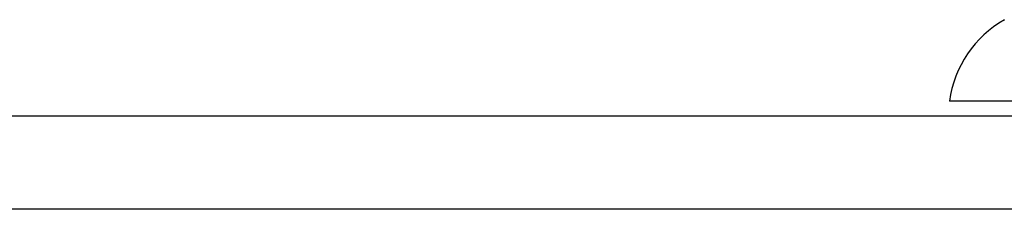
# Model space of a CAD drawing. Header units: inches. Extents: x 17 to 386, y 34 to 183.
# Tile 30 of 95: x 82.852 to 83.897, y 182.51 to 182.711. Entities that reach past the tile are written whole.
import ezdxf

# ---------------------------------------------------------------- set-up
doc = ezdxf.new("R2010")
doc.units = ezdxf.units.IN
doc.header["$MEASUREMENT"] = 0
doc.layers.add('Visible Edges(ANSI)', color=7, linetype='Continuous', lineweight=25)
doc.layers.add('Visible Tangent Edges(ANSI)', color=7, linetype='Continuous', lineweight=25)

msp = doc.modelspace()

# ---------------------------------------------------------------- linework, layer by layer
at = {"layer": 'Visible Edges(ANSI)'}
for p, q in [((83.9115, 182.6248), (83.8388, 182.6248)), ((16.995, 182.6091), (88.6, 182.6091))]:
    msp.add_line(p, q, dxfattribs=at)
msp.add_arc((83.9558, 182.6085), 0.1181, 119.8169, 172.0587, dxfattribs=at)
at = {"layer": 'Visible Tangent Edges(ANSI)'}
msp.add_line((88.6, 182.5101), (16.995, 182.5101), dxfattribs=at)
at = {"layer": 'Visible Tangent Edges(ANSI)', "flags": 128}
msp.add_lwpolyline([(83.897, 182.711), (83.8971, 182.711)], dxfattribs=at)

doc.saveas('drawing.dxf')
